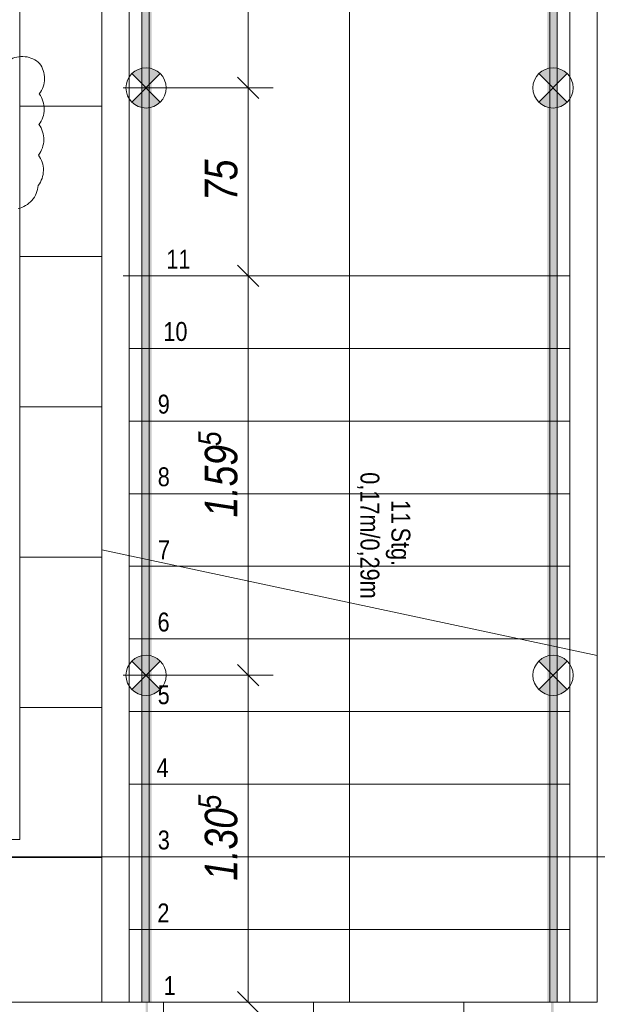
# Model space of a CAD drawing. Extents: x -634 to 300, y 62 to 1102.
# Tile 31 of 125: x -475 to -429, y 364 to 443. Entities that reach past the tile are written whole.
import ezdxf
from ezdxf.lldxf.tags import DXFTag

# ---------------------------------------------------------------- set-up
doc = ezdxf.new("R2010")
doc.units = 0
doc.layers.get('0').update_dxf_attribs({"lineweight": 13})
for name, color, linetype, lineweight, true_color in [('00_ E_ST_Handlaufleuchte', 7, 'Continuous', 13, 0xb2b200), ('00_E_ST_Handlaufleuchte_Bem', 7, 'Continuous', 5, 0x7d7d00), ('00_E_ST_Handlaufleuchte_Kabel', 3, 'Continuous', 18, 0x00ff00), ('00_E_ST_Handlaufleuchte–Handlauf-Position', 7, 'Continuous', 5, 0x0000b2), ('30 -33 Aussenwände- 7 Fassade_ Elemente', 7, 'Continuous', 9, 0x00aacc), ('30 -35 Decken- 2.2 Treppen Außen', 9, 'Continuous', 9, 0x808080), ('60- 61 allgemeine Ausstattung- 4 Terrassen', 9, 'Continuous', 9, 0x808080), ('70 -77 Revision- 2 Wolken', 7, 'Continuous', 18, 0x944cff)]:
    doc.layers.add(name, color=color, linetype=linetype, lineweight=lineweight, true_color=true_color)
doc.layers.add('70 -71 Achsen- 1 Gebäudeachsen', color=7, linetype='STRICHPUNKT2-A06CPW00L0', lineweight=18)
doc.styles.get("Standard").update_dxf_attribs({"font": 'ARIALN.TTF'})
tags = doc.linetypes.add('grob-A06CPVZVL0', pattern=[14, 3, -8, 3]).pattern_tags.tags
tags[8:9] = [DXFTag(74, 4), DXFTag(75, 0), DXFTag(340, '0'), DXFTag(46, 0.0), DXFTag(50, 0.0), DXFTag(44, 0.0), DXFTag(45, 0.0)]
tags[6:7] = [DXFTag(74, 4), DXFTag(75, 0), DXFTag(340, '0'), DXFTag(46, 0.0), DXFTag(50, 0.0), DXFTag(44, 0.0), DXFTag(45, 0.0)]
tags[4:5] = [DXFTag(74, 4), DXFTag(75, 0), DXFTag(340, '0'), DXFTag(46, 0.0), DXFTag(50, 0.0), DXFTag(44, 0.0), DXFTag(45, 0.0)]
tags = doc.linetypes.add('STRICHPUNKT2-A06CPW00L0', pattern=[12.7, 6.35, -3.175, 0, -3.175]).pattern_tags.tags
tags[10:11] = [DXFTag(74, 4), DXFTag(75, 0), DXFTag(340, '0'), DXFTag(46, 0.0), DXFTag(50, 0.0), DXFTag(44, 0.0), DXFTag(45, 0.0)]
tags[8:9] = [DXFTag(74, 4), DXFTag(75, 0), DXFTag(340, '0'), DXFTag(46, 0.0), DXFTag(50, 0.0), DXFTag(44, 0.0), DXFTag(45, 0.0)]
tags[6:7] = [DXFTag(74, 4), DXFTag(75, 0), DXFTag(340, '0'), DXFTag(46, 0.0), DXFTag(50, 0.0), DXFTag(44, 0.0), DXFTag(45, 0.0)]
tags[4:5] = [DXFTag(74, 4), DXFTag(75, 0), DXFTag(340, '0'), DXFTag(46, 0.0), DXFTag(50, 0.0), DXFTag(44, 0.0), DXFTag(45, 0.0)]

# ---------------------------------------------------------------- blocks, each defined once
blk = doc.blocks.new('Referenz-A06CPW02L0')
at = {"layer": '30 -33 Aussenwände- 7 Fassade_ Elemente', "color": 0, "linetype": 'grob-A06CPVZVL0', "ltscale": 0.13}
blk.add_line((-428.933, 588.944), (-428.933, 371.884), dxfattribs=at)
at = {"layer": '30 -35 Decken- 2.2 Treppen Außen', "color": 0, "linetype": 'grob-A06CPVZVL0', "ltscale": 0.13}
for p, q in [((-468.533, 510.284), (-468.533, 400.392)), ((-466.333, 399.924), (-466.333, 510.284)), ((-448.733, 396.184), (-448.733, 510.284)), ((-431.133, 510.284), (-431.133, 392.443)), ((-428.933, 391.975), (-428.933, 510.284)), ((-466.333, 422.284), (-466.333, 452.284)), ((-431.133, 422.284), (-431.133, 452.284)), ((-466.333, 416.484), (-466.333, 422.284)), ((-431.133, 422.284), (-466.333, 422.284)), ((-431.133, 416.484), (-431.133, 422.284)), ((-466.333, 410.684), (-466.333, 416.484)), ((-431.133, 416.484), (-466.333, 416.484)), ((-431.133, 410.684), (-431.133, 416.484)), ((-466.333, 404.884), (-466.333, 410.684)), ((-431.133, 410.684), (-466.333, 410.684)), ((-431.133, 404.884), (-431.133, 410.684)), ((-466.333, 404.884), (-466.333, 399.924)), ((-431.133, 404.884), (-466.333, 404.884)), ((-431.133, 399.084), (-431.133, 404.884)), ((-428.933, 391.975), (-468.533, 400.392)), ((-431.133, 399.084), (-462.377, 399.084)), ((-431.133, 393.284), (-431.133, 399.084)), ((-431.133, 393.284), (-435.09, 393.284)), ((-431.133, 392.443), (-431.133, 393.284))]:
    blk.add_line(p, q, dxfattribs=at)
at = {"layer": '30 -35 Decken- 2.2 Treppen Außen', "color": 0, "linetype": 'Continuous', "ltscale": 0.13}
for p, q in [((-468.533, 400.392), (-468.533, 510.284)), ((-466.333, 510.284), (-466.333, 399.924)), ((-465.333, 399.712), (-465.333, 510.284)), ((-464.733, 510.284), (-464.733, 399.584)), ((-432.733, 510.284), (-432.733, 392.783)), ((-432.133, 392.655), (-432.133, 510.284)), ((-431.133, 510.284), (-431.133, 392.443)), ((-428.933, 391.975), (-428.933, 510.284)), ((-468.533, 400.392), (-468.533, 364.284)), ((-428.933, 391.975), (-468.533, 400.392)), ((-466.333, 399.924), (-466.333, 399.084)), ((-466.333, 364.284), (-466.333, 399.924)), ((-465.333, 364.284), (-465.333, 399.712)), ((-464.733, 399.584), (-464.733, 364.284)), ((-462.377, 399.084), (-466.333, 399.084)), ((-466.333, 399.084), (-466.333, 393.284)), ((-448.733, 364.284), (-448.733, 396.184)), ((-435.09, 393.284), (-466.333, 393.284)), ((-466.333, 393.284), (-466.333, 387.484)), ((-432.733, 392.783), (-432.733, 364.284)), ((-432.133, 364.284), (-432.133, 392.655)), ((-431.133, 387.484), (-431.133, 392.443)), ((-431.133, 392.443), (-431.133, 364.284)), ((-428.933, 364.284), (-428.933, 391.975)), ((-466.333, 381.684), (-466.333, 387.484)), ((-466.333, 387.484), (-431.133, 387.484)), ((-431.133, 381.684), (-431.133, 387.484)), ((-466.333, 375.884), (-466.333, 381.684)), ((-431.133, 381.684), (-466.333, 381.684)), ((-431.133, 375.884), (-431.133, 381.684)), ((-466.333, 370.084), (-466.333, 375.884)), ((-431.133, 375.884), (-466.333, 375.884)), ((-431.133, 370.084), (-431.133, 375.884)), ((-466.333, 364.284), (-466.333, 370.084)), ((-431.133, 370.084), (-466.333, 370.084)), ((-431.133, 364.284), (-431.133, 370.084)), ((-468.533, 364.284), (-466.333, 364.284)), ((-431.133, 364.284), (-466.333, 364.284)), ((-464.733, 364.284), (-465.333, 364.284)), ((-432.733, 364.284), (-432.133, 364.284)), ((-431.133, 364.284), (-428.933, 364.284))]:
    blk.add_line(p, q, dxfattribs=at)
at = {"layer": '60- 61 allgemeine Ausstattung- 4 Terrassen', "color": 0}
for p, q in [((-475.093, 540.084), (-475.093, 377.284)), ((-468.533, 364.284), (-468.533, 540.084)), ((-475.093, 435.824), (-468.533, 435.824)), ((-475.093, 423.824), (-468.533, 423.824)), ((-475.093, 411.824), (-468.533, 411.824)), ((-475.093, 399.824), (-468.533, 399.824)), ((-475.093, 387.824), (-468.533, 387.824)), ((-475.093, 377.284), (-479.033, 377.284)), ((-479.033, 375.824), (-468.533, 375.824)), ((-428.933, 364.284), (-468.533, 364.284)), ((-463.613, 205.484), (-463.613, 364.284)), ((-451.613, 205.484), (-451.613, 364.284)), ((-439.613, 205.484), (-439.613, 364.284))]:
    blk.add_line(p, q, dxfattribs=at)
at = {"layer": '70 -71 Achsen- 1 Gebäudeachsen', "color": 0, "linetype": 'STRICHPUNKT2-A06CPW00L0', "ltscale": 0.18}
blk.add_line((-554.534, 375.884), (92.907, 375.884), dxfattribs=at)
at = {"layer": '70 -77 Revision- 2 Wolken', "color": 0, "linetype": 'Continuous', "ltscale": 0.18}
for centre, major_axis in [((-474.887, 437.755), (0.22, 2.02)), ((-474.887, 437.755), (1.388, 1.484)), ((-475.139, 438.04), (2.032, -0.025)), ((-475.139, 438.04), (1.611, -1.239)), ((-475.169, 435.602), (2.032, -0.025)), ((-475.169, 435.602), (1.611, -1.239)), ((-475.198, 433.164), (2.032, -0.025)), ((-475.198, 433.164), (1.611, -1.239)), ((-475.228, 430.725), (2.032, -0.025)), ((-475.228, 430.725), (1.611, -1.239)), ((-475.643, 429.639), (1.529, -1.338)), ((-475.643, 429.639), (0.421, -1.988))]:
    blk.add_ellipse(centre, major_axis=major_axis, ratio=1, start_param=0, end_param=0.643501, dxfattribs=at)
at = {"layer": '30 -35 Decken- 2.2 Treppen Außen', "color": 0, "linetype": 'ByBlock', "ltscale": 0.13, "char_height": 1.51033, "attachment_point": 1}
for s, insert, rotation in [('{\\fArial Narrow;11}', (-463.369, 424.364), 0.001), ('{\\fArial Narrow;10}', (-463.611, 418.589), 0.001), ('{\\fArial Narrow;9}', (-464.059, 412.789), 0.001), ('{\\fArial Narrow;8}', (-464.059, 406.989), 0.001), ('{\\fArial Narrow;0,17m/0,29m}', (-446.353, 406.596), 270.001), ('{\\fArial Narrow;11}', (-443.878, 404.375), 270.001), ('{\\fArial Narrow;Stg.}', (-443.878, 402.181), 270.001), ('{\\fArial Narrow;7}', (-464.037, 401.164), 0.001), ('{\\fArial Narrow;6}', (-464.074, 395.389), 0.001), ('{\\fArial Narrow;5}', (-464.065, 389.589), 0.001), ('{\\fArial Narrow;4}', (-464.152, 383.764), 0.001), ('{\\fArial Narrow;3}', (-464.056, 377.989), 0.001), ('{\\fArial Narrow;2}', (-464.089, 372.164), 0.001), ('{\\fArial Narrow;1}', (-463.584, 366.364), 0.001)]:
    blk.add_mtext(s, dxfattribs=dict(at, insert=insert, rotation=rotation))
blk = doc.blocks.new('Blockreferenz-A06CPW04L0')
at = {"lineweight": -2}
for points in [[(-432.473, 437.283), (-433.611, 438.42), (-433.277, 438.676), (-432.89, 438.837), (-432.473, 438.891), (-432.057, 438.837), (-431.669, 438.676), (-431.336, 438.42)], [(-433.611, 436.146), (-432.473, 437.283), (-431.336, 436.146), (-431.669, 435.89), (-432.057, 435.73), (-432.473, 435.675), (-432.89, 435.73), (-433.277, 435.89)]]:
    blk.add_hatch(color=0, dxfattribs=at).paths.add_polyline_path(points)
at = {"color": 0, "lineweight": -2}
for p, q in [((-431.336, 436.146), (-433.611, 438.42)), ((-433.611, 436.146), (-431.336, 438.42))]:
    blk.add_line(p, q, dxfattribs=at)
blk.add_circle((-432.473, 437.283), 1.608, dxfattribs=at)
blk = doc.blocks.new('Blockreferenz-A06CPW0EL0')
at = {"lineweight": -2}
for points in [[(-464.993, 437.283), (-466.131, 438.42), (-465.797, 438.676), (-465.41, 438.837), (-464.993, 438.891), (-464.577, 438.837), (-464.189, 438.676), (-463.856, 438.42)], [(-466.131, 436.146), (-464.993, 437.283), (-463.856, 436.146), (-464.189, 435.89), (-464.577, 435.73), (-464.993, 435.675), (-465.41, 435.73), (-465.797, 435.89)]]:
    blk.add_hatch(color=0, dxfattribs=at).paths.add_polyline_path(points)
at = {"color": 0, "lineweight": -2}
for p, q in [((-463.856, 436.146), (-466.131, 438.42)), ((-466.131, 436.146), (-463.856, 438.42))]:
    blk.add_line(p, q, dxfattribs=at)
blk.add_circle((-464.993, 437.283), 1.608, dxfattribs=at)
blk = doc.blocks.new('Blockreferenz-A06CPW0KL0')
at = {"lineweight": -2}
for points in [[(-432.473, 390.384), (-433.611, 391.521), (-433.277, 391.776), (-432.89, 391.937), (-432.473, 391.992), (-432.057, 391.937), (-431.669, 391.776), (-431.336, 391.521)], [(-433.611, 389.246), (-432.473, 390.384), (-431.336, 389.246), (-431.669, 388.991), (-432.057, 388.83), (-432.473, 388.775), (-432.89, 388.83), (-433.277, 388.991)]]:
    blk.add_hatch(color=0, dxfattribs=at).paths.add_polyline_path(points)
at = {"color": 0, "lineweight": -2}
for p, q in [((-431.336, 389.246), (-433.611, 391.521)), ((-433.611, 389.246), (-431.336, 391.521))]:
    blk.add_line(p, q, dxfattribs=at)
blk.add_circle((-432.473, 390.384), 1.608, dxfattribs=at)
blk = doc.blocks.new('Blockreferenz-A06CPW0QL0')
at = {"lineweight": -2}
for points in [[(-464.993, 390.384), (-466.131, 391.521), (-465.797, 391.776), (-465.41, 391.937), (-464.993, 391.992), (-464.577, 391.937), (-464.189, 391.776), (-463.856, 391.521)], [(-466.131, 389.246), (-464.993, 390.384), (-463.856, 389.246), (-464.189, 388.991), (-464.577, 388.83), (-464.993, 388.775), (-465.41, 388.83), (-465.797, 388.991)]]:
    blk.add_hatch(color=0, dxfattribs=at).paths.add_polyline_path(points)
at = {"color": 0, "lineweight": -2}
for p, q in [((-463.856, 389.246), (-466.131, 391.521)), ((-466.131, 389.246), (-463.856, 391.521))]:
    blk.add_line(p, q, dxfattribs=at)
blk.add_circle((-464.993, 390.384), 1.608, dxfattribs=at)
blk = doc.blocks.new('Maß-A06CPW0YL0')
at = {"color": 0, "linetype": 'ByBlock', "lineweight": -2, "ltscale": 0.13}
for p, q in [((-478.682, 365.132), (-476.985, 363.435)), ((-479.833, 364.284), (-467.833, 364.284)), ((-477.833, 314.184), (-477.833, 364.284)), ((-478.682, 315.032), (-476.985, 313.335)), ((-475.833, 314.184), (-487.833, 314.184))]:
    blk.add_line(p, q, dxfattribs=at)
at = {"color": 0, "linetype": 'ByBlock', "lineweight": -2, "ltscale": 0.13, "attachment_point": 1, "rotation": 90}
for s, insert, char_height in [('{\\fArial Narrow|b0|i1;5}', (-481.82, 341.708), 1.82), ('{\\fArial Narrow|b0|i1;2.50}', (-481.3, 335.77), 2.6)]:
    blk.add_mtext(s, dxfattribs=dict(at, insert=insert, char_height=char_height))
blk = doc.blocks.new('Maß-A06CPW10L0')
at = {"color": 0, "linetype": 'ByBlock', "lineweight": -2, "ltscale": 0.13}
for p, q in [((-457.682, 438.132), (-455.985, 436.435)), ((-454.833, 437.283), (-466.833, 437.283)), ((-456.833, 422.284), (-456.833, 437.283)), ((-457.682, 423.132), (-455.985, 421.435)), ((-454.833, 422.284), (-466.833, 422.284))]:
    blk.add_line(p, q, dxfattribs=at)
at = {"color": 0, "linetype": 'ByBlock', "lineweight": -2, "ltscale": 0.13, "insert": (-460.3, 428.257), "char_height": 2.6, "attachment_point": 1, "rotation": 90}
blk.add_mtext('{\\fArial Narrow|b0|i1;75}', dxfattribs=at)
blk = doc.blocks.new('Maß-A06CPW12L0')
at = {"color": 0, "linetype": 'ByBlock', "lineweight": -2, "ltscale": 0.13}
for p, q in [((-457.682, 453.132), (-455.985, 451.435)), ((-454.833, 452.284), (-466.833, 452.284)), ((-456.833, 437.283), (-456.833, 452.284)), ((-457.682, 438.132), (-455.985, 436.435)), ((-454.833, 437.283), (-466.833, 437.283))]:
    blk.add_line(p, q, dxfattribs=at)
at = {"color": 0, "linetype": 'ByBlock', "lineweight": -2, "ltscale": 0.13, "insert": (-460.3, 443.257), "char_height": 2.6, "attachment_point": 1, "rotation": 90}
blk.add_mtext('{\\fArial Narrow|b0|i1;75}', dxfattribs=at)
blk = doc.blocks.new('Polygon-A06CPW1EL0')
at = {"color": 0, "linetype": 'ByBlock', "lineweight": -2, "ltscale": 0.13}
blk.add_solid([(-432.133, 364.284), (-432.933, 364.284), (-432.133, 593.084), (-432.933, 593.084)], dxfattribs=at)
blk = doc.blocks.new('Polygon-A06CPW1GL0')
at = {"linetype": 'ByBlock', "lineweight": -2, "ltscale": 0.13}
blk.add_hatch(color=0, dxfattribs=at).paths.add_polyline_path([(-465.333, 364.284), (-465.333, 543.284), (-475.093, 543.284), (-475.093, 544.084), (-464.533, 544.084), (-464.533, 364.284)])
blk = doc.blocks.new('Maß-A06CPW1WL0')
at = {"color": 0, "linetype": 'ByBlock', "lineweight": -2, "ltscale": 0.13}
for p, q in [((-455.985, 421.435), (-457.682, 423.132)), ((-458.833, 422.284), (-446.833, 422.284)), ((-456.833, 422.284), (-456.833, 390.384)), ((-455.985, 389.535), (-457.682, 391.232)), ((-454.833, 390.384), (-466.833, 390.384))]:
    blk.add_line(p, q, dxfattribs=at)
at = {"color": 0, "linetype": 'ByBlock', "lineweight": -2, "ltscale": 0.13, "attachment_point": 1, "rotation": 90}
for s, insert, char_height in [('{\\fArial Narrow|b0|i1;5}', (-460.82, 408.694), 1.82), ('{\\fArial Narrow|b0|i1;1.59}', (-460.3, 402.985), 2.6)]:
    blk.add_mtext(s, dxfattribs=dict(at, insert=insert, char_height=char_height))
blk = doc.blocks.new('Maß-A06CPW1YL0')
at = {"color": 0, "linetype": 'ByBlock', "lineweight": -2, "ltscale": 0.13}
for p, q in [((-455.985, 389.535), (-457.682, 391.232)), ((-454.833, 390.384), (-466.833, 390.384)), ((-456.833, 390.384), (-456.833, 364.284)), ((-455.985, 363.435), (-457.682, 365.132)), ((-454.833, 364.284), (-466.833, 364.284))]:
    blk.add_line(p, q, dxfattribs=at)
at = {"color": 0, "linetype": 'ByBlock', "lineweight": -2, "ltscale": 0.13, "attachment_point": 1, "rotation": 90}
for s, insert, char_height in [('{\\fArial Narrow|b0|i1;5}', (-460.82, 379.691), 1.82), ('{\\fArial Narrow|b0|i1;1.30}', (-460.3, 373.987), 2.6)]:
    blk.add_mtext(s, dxfattribs=dict(at, insert=insert, char_height=char_height))
blk = doc.blocks.new('Polylinie-A06CPW2CL0')
at = {"color": 0, "linetype": 'ByBlock', "lineweight": -2, "ltscale": 0.18}
blk.add_solid([(-465.094, 510.284), (-464.894, 510.284), (-465.094, 364.284), (-464.894, 364.284)], dxfattribs=at)
blk = doc.blocks.new('Polylinie-A06CPW2GL0')
at = {"color": 0, "linetype": 'ByBlock', "lineweight": -2, "ltscale": 0.18}
blk.add_solid([(-432.633, 510.284), (-432.433, 510.284), (-432.633, 364.284), (-432.433, 364.284)], dxfattribs=at)
blk = doc.blocks.new('Polylinie-A06CPW2IL0')
at = {"color": 0, "linetype": 'ByBlock', "lineweight": -2, "ltscale": 0.18}
for points in [[(-465.033, 364.284), (-464.833, 364.284), (-465.033, 357.942), (-464.833, 357.742)], [(-465.033, 357.942), (-464.833, 357.742), (-484.914, 357.942), (-484.914, 357.742)]]:
    blk.add_solid(points, dxfattribs=at)
blk = doc.blocks.new('Polylinie-A06CPW2KL0')
at = {"color": 0, "linetype": 'ByBlock', "lineweight": -2, "ltscale": 0.18}
for points in [[(-432.633, 364.284), (-432.433, 364.284), (-432.633, 357.144), (-432.433, 356.944)], [(-432.633, 357.144), (-432.433, 356.944), (-484.858, 357.144), (-484.858, 356.944)]]:
    blk.add_solid(points, dxfattribs=at)

msp = doc.modelspace()

# ---------------------------------------------------------------- block references
at = {"color": 8, "lineweight": 13, "ltscale": 0.13, "true_color": 0x808080}
msp.add_blockref('Referenz-A06CPW02L0', (0, 0), dxfattribs=at)
at = {"layer": '00_ E_ST_Handlaufleuchte', "ltscale": 0.13}
for name in ['Blockreferenz-A06CPW0EL0', 'Blockreferenz-A06CPW04L0', 'Blockreferenz-A06CPW0QL0', 'Blockreferenz-A06CPW0KL0']:
    msp.add_blockref(name, (0, 0), dxfattribs=at)
at = {"layer": '00_E_ST_Handlaufleuchte_Bem', "ltscale": 0.13}
for name in ['Maß-A06CPW12L0', 'Maß-A06CPW10L0', 'Maß-A06CPW1WL0', 'Maß-A06CPW1YL0', 'Maß-A06CPW0YL0']:
    msp.add_blockref(name, (0, 0), dxfattribs=at)
at = {"layer": '00_E_ST_Handlaufleuchte_Kabel', "ltscale": 0.18}
for name in ['Polylinie-A06CPW2GL0', 'Polylinie-A06CPW2CL0', 'Polylinie-A06CPW2IL0', 'Polylinie-A06CPW2KL0']:
    msp.add_blockref(name, (0, 0), dxfattribs=at)
at = {"layer": '00_E_ST_Handlaufleuchte–Handlauf-Position', "ltscale": 0.13}
for name in ['Polygon-A06CPW1EL0', 'Polygon-A06CPW1GL0']:
    msp.add_blockref(name, (0, 0), dxfattribs=at)

doc.saveas('drawing.dxf')
